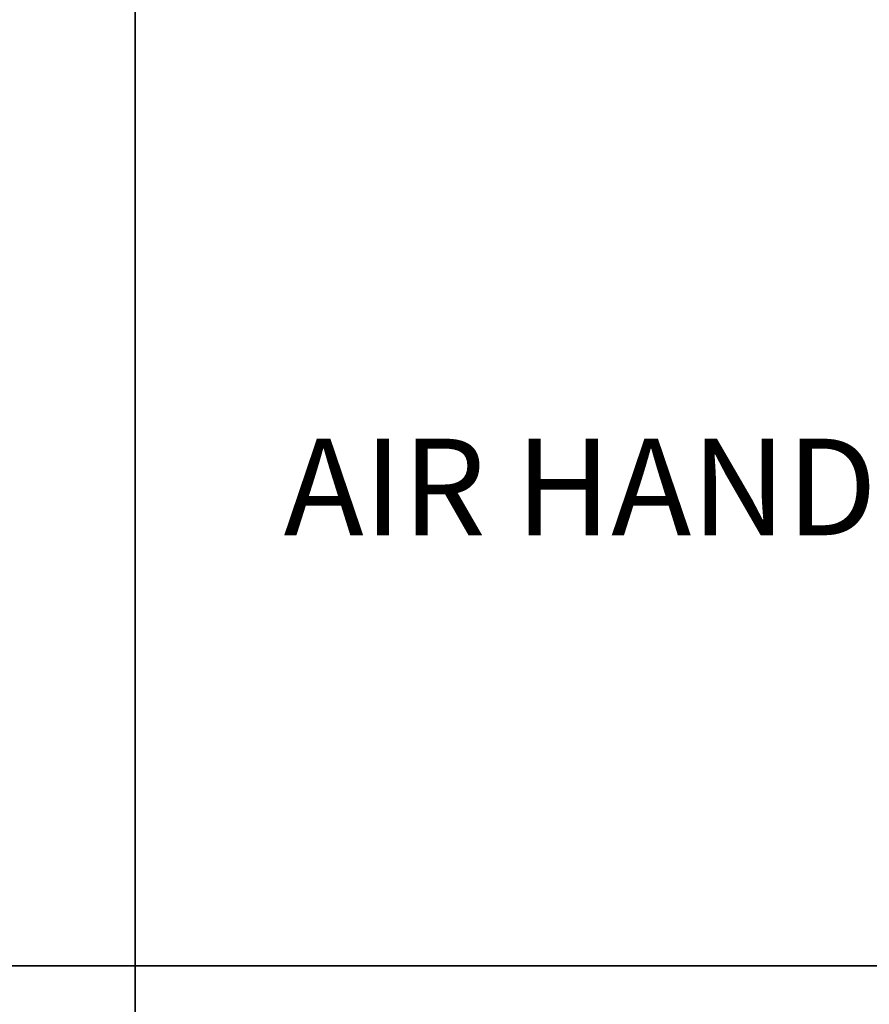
# Model space of a CAD drawing. Header units: millimetres. Extents: x -410 to 72073, y -3152 to 13830.
# Tile 86 of 92: x 35013 to 35893, y 10161 to 11181. Entities that reach past the tile are written whole.
import ezdxf

# ---------------------------------------------------------------- set-up
doc = ezdxf.new("R2010")
doc.units = ezdxf.units.MM
doc.layers.add('ACMV-MEPF_General Text', color=7, linetype='Continuous')
doc.layers.add('FIRE-SPKLR-LGND-LINE', color=7, linetype='Continuous')
doc.styles.get("Standard").update_dxf_attribs({"font": 'arial.ttf'})

msp = doc.modelspace()

# ---------------------------------------------------------------- linework, layer by layer
at = {"layer": 'FIRE-SPKLR-LGND-LINE'}
for points in [[(35132.3, 11201.2), (35132.3, 10201.2), (34132.3, 10201.2), (34132.3, 11201.2)], [(35132.3, 11201.2), (38632.3, 11201.2), (38632.3, 10201.2), (35132.3, 10201.2)], [(35132.3, 10201.2), (35132.3, 9201.2), (34132.3, 9201.2), (34132.3, 10201.2)], [(35132.3, 10201.2), (38632.3, 10201.2), (38632.3, 9201.2), (35132.3, 9201.2)]]:
    msp.add_lwpolyline(points, close=True, dxfattribs=at)

# ---------------------------------------------------------------- texts
at = {"layer": 'ACMV-MEPF_General Text', "insert": (35286.3, 10696.9), "char_height": 100, "attachment_point": 4}
msp.add_mtext_dynamic_manual_height_columns('{\\Fromans|c0;AIR HANDLING UNIT - AHU}', width=3300, gutter_width=15540.7, heights=[500], dxfattribs=at)

doc.saveas('drawing.dxf')
